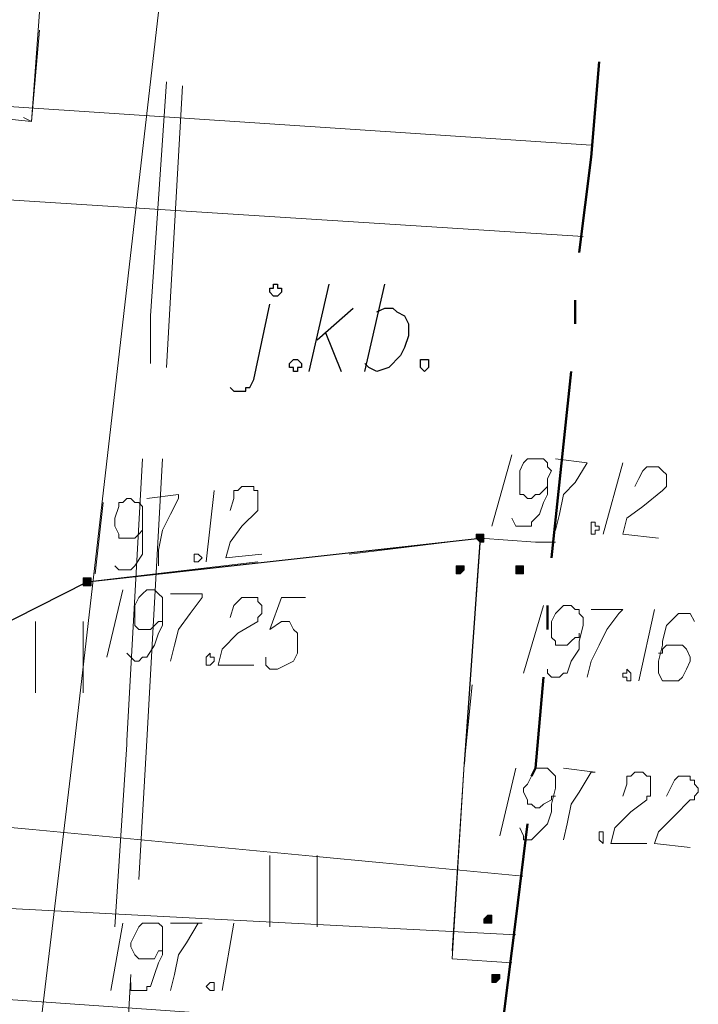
# Model space of a CAD drawing. Header units: metres. Extents: x 7431553 to 7432401, y 5544342 to 5544539.
# Tile 99 of 180: x 7432256.52 to 7432263.76, y 5544410.48 to 5544420.99. Entities that reach past the tile are written whole.
import ezdxf

# ---------------------------------------------------------------- set-up
doc = ezdxf.new("R2010")
doc.units = ezdxf.units.M
doc.header["$MEASUREMENT"] = 0
doc.layers.add('BG-PR90-PB-PZT-PZT01_2026_04_14$0$MAPA DCP', color=7, linetype='Continuous', lineweight=0)
doc.layers.add('PRIMETECH_XREF', color=7, linetype='Continuous', lineweight=5)

# ---------------------------------------------------------------- blocks, each defined once
blk = doc.blocks.new('BG-PR90-PB-PZT-PZT01_2026_04_14$0$Naddrwiną2025_v2klauzulap')
at = {"layer": 'BG-PR90-PB-PZT-PZT01_2026_04_14$0$MAPA DCP', "linetype": 'Continuous', "lineweight": 0, "transparency": 33554559}
for points in [[(7431747.223, 5544676.023), (7431747.223, 5544676.023), (7431747.223, 5544676.023), (7431747.265, 5544676.023), (7431747.265, 5544676.065), (7431747.265, 5544676.065), (7431747.265, 5544676.065), (7431747.265, 5544676.065), (7431747.265, 5544676.107), (7431747.265, 5544676.107), (7431747.223, 5544676.107), (7431747.223, 5544676.107), (7431747.223, 5544676.107), (7431747.223, 5544676.107), (7431747.181, 5544676.107), (7431747.181, 5544676.107), (7431747.181, 5544676.107), (7431747.181, 5544676.065), (7431747.181, 5544676.065), (7431747.181, 5544676.065), (7431747.181, 5544676.065), (7431747.181, 5544676.023), (7431747.181, 5544676.023)], [(7431750.948, 5544675.684), (7431750.991, 5544675.684), (7431750.991, 5544675.684), (7431750.991, 5544675.684), (7431750.991, 5544675.726), (7431750.991, 5544675.726), (7431750.991, 5544675.726), (7431750.991, 5544675.726), (7431750.991, 5544675.769), (7431750.991, 5544675.769), (7431750.991, 5544675.769), (7431750.991, 5544675.769), (7431750.948, 5544675.769), (7431750.948, 5544675.769), (7431750.948, 5544675.769), (7431750.948, 5544675.769), (7431750.906, 5544675.769), (7431750.906, 5544675.726), (7431750.906, 5544675.726), (7431750.906, 5544675.726), (7431750.906, 5544675.726)], [(7431751.583, 5544675.769), (7431751.583, 5544675.769), (7431751.583, 5544675.769), (7431751.583, 5544675.769), (7431751.626, 5544675.769), (7431751.626, 5544675.811), (7431751.626, 5544675.811), (7431751.626, 5544675.811), (7431751.626, 5544675.811), (7431751.583, 5544675.853), (7431751.583, 5544675.853), (7431751.583, 5544675.853), (7431751.583, 5544675.853), (7431751.541, 5544675.853), (7431751.541, 5544675.853), (7431751.541, 5544675.853), (7431751.541, 5544675.811), (7431751.541, 5544675.811), (7431751.541, 5544675.811), (7431751.541, 5544675.811), (7431751.541, 5544675.769), (7431751.541, 5544675.769), (7431751.541, 5544675.769), (7431751.541, 5544675.769), (7431751.541, 5544675.769)], [(7431746.884, 5544675.599), (7431746.884, 5544675.599), (7431746.884, 5544675.599), (7431746.927, 5544675.642), (7431746.927, 5544675.642), (7431746.927, 5544675.642), (7431746.927, 5544675.642), (7431746.927, 5544675.684), (7431746.927, 5544675.684), (7431746.927, 5544675.684), (7431746.884, 5544675.684), (7431746.884, 5544675.684), (7431746.884, 5544675.684), (7431746.884, 5544675.684), (7431746.842, 5544675.684), (7431746.842, 5544675.684), (7431746.842, 5544675.684), (7431746.842, 5544675.684), (7431746.842, 5544675.642), (7431746.842, 5544675.642), (7431746.842, 5544675.642), (7431746.842, 5544675.642), (7431746.842, 5544675.599)], [(7431747.223, 5544675.388), (7431747.223, 5544675.388), (7431747.223, 5544675.388), (7431747.223, 5544675.388), (7431747.265, 5544675.388), (7431747.265, 5544675.43), (7431747.265, 5544675.43), (7431747.265, 5544675.43), (7431747.265, 5544675.43), (7431747.223, 5544675.472), (7431747.223, 5544675.472), (7431747.223, 5544675.472), (7431747.223, 5544675.472), (7431747.181, 5544675.472), (7431747.181, 5544675.472), (7431747.181, 5544675.472), (7431747.181, 5544675.43), (7431747.181, 5544675.43), (7431747.181, 5544675.43), (7431747.181, 5544675.43), (7431747.181, 5544675.388), (7431747.181, 5544675.388), (7431747.181, 5544675.388), (7431747.181, 5544675.388), (7431747.181, 5544675.388)], [(7431747.35, 5544671.408), (7431747.35, 5544671.408), (7431747.392, 5544671.408), (7431747.392, 5544671.493), (7431747.35, 5544671.493), (7431747.35, 5544671.493), (7431747.35, 5544671.493), (7431747.308, 5544671.493), (7431747.308, 5544671.493), (7431747.308, 5544671.493), (7431747.308, 5544671.493), (7431747.308, 5544671.451), (7431747.308, 5544671.451), (7431747.308, 5544671.451), (7431747.308, 5544671.451), (7431747.308, 5544671.408)]]:
    blk.add_hatch(color=256, dxfattribs=at).paths.add_polyline_path(points)
at = {"layer": 'BG-PR90-PB-PZT-PZT01_2026_04_14$0$MAPA DCP', "linetype": 'Continuous', "lineweight": 9, "transparency": 33554687}
for points in [[(7431749.636, 5544677.631), (7431749.551, 5544677.674), (7431749.467, 5544677.716), (7431749.424, 5544677.758), (7431749.424, 5544677.801), (7431749.424, 5544677.843), (7431749.424, 5544677.885), (7431749.467, 5544677.885), (7431749.467, 5544677.928), (7431749.509, 5544677.928), (7431749.551, 5544677.97), (7431749.594, 5544677.97), (7431749.636, 5544677.928), (7431749.678, 5544677.928), (7431749.678, 5544677.885), (7431749.848, 5544677.716), (7431750.017, 5544677.547), (7431750.144, 5544677.504), (7431750.186, 5544677.885)], [(7431747.773, 5544677.928), (7431747.689, 5544677.885), (7431747.689, 5544677.758), (7431747.731, 5544677.716), (7431747.816, 5544677.631), (7431747.985, 5544677.589), (7431748.027, 5544677.589), (7431748.197, 5544677.547), (7431748.324, 5544677.547), (7431748.408, 5544677.589), (7431748.408, 5544677.631), (7431748.408, 5544677.674), (7431748.408, 5544677.716), (7431748.408, 5544677.758), (7431748.366, 5544677.801), (7431748.281, 5544677.843), (7431748.197, 5544677.885), (7431748.154, 5544677.885), (7431748.07, 5544677.843), (7431748.027, 5544677.801), (7431748.027, 5544677.758), (7431748.027, 5544677.716), (7431748.027, 5544677.674), (7431748.027, 5544677.631), (7431748.07, 5544677.589), (7431748.112, 5544677.589), (7431748.112, 5544677.547)], [(7431746.334, 5544677.293), (7431746.249, 5544677.335), (7431746.165, 5544677.377), (7431746.122, 5544677.42), (7431746.122, 5544677.462), (7431746.122, 5544677.504), (7431746.122, 5544677.547), (7431746.165, 5544677.589), (7431746.207, 5544677.631), (7431746.249, 5544677.631), (7431746.292, 5544677.631), (7431746.334, 5544677.631), (7431746.376, 5544677.589), (7431746.546, 5544677.377), (7431746.673, 5544677.208), (7431746.842, 5544677.166), (7431746.884, 5544677.547)], [(7431747.646, 5544677.504), (7431748.408, 5544677.335)], [(7431749.636, 5544677.166), (7431749.509, 5544677.208), (7431749.424, 5544677.208), (7431749.424, 5544677.25), (7431749.382, 5544677.293), (7431749.382, 5544677.335), (7431749.382, 5544677.377), (7431749.424, 5544677.42), (7431749.424, 5544677.462), (7431749.467, 5544677.462), (7431749.509, 5544677.462), (7431749.551, 5544677.462), (7431749.594, 5544677.462), (7431749.636, 5544677.462), (7431749.636, 5544677.42), (7431749.678, 5544677.42), (7431749.805, 5544677.25), (7431749.975, 5544677.081), (7431750.144, 5544677.039), (7431750.144, 5544677.42)], [(7431746.08, 5544677.166), (7431746.842, 5544676.954)], [(7431747.646, 5544676.827), (7431747.646, 5544677.166), (7431747.689, 5544677.123), (7431747.858, 5544676.996), (7431748.027, 5544676.912), (7431748.197, 5544676.827), (7431748.366, 5544676.785)], [(7431749.34, 5544676.531), (7431749.382, 5544676.869), (7431749.382, 5544676.827), (7431749.594, 5544676.7), (7431749.721, 5544676.615), (7431749.932, 5544676.573), (7431750.102, 5544676.531)], [(7431746.038, 5544676.446), (7431746.08, 5544676.785), (7431746.292, 5544676.658), (7431746.419, 5544676.531), (7431746.63, 5544676.488), (7431746.8, 5544676.446)], [(7431748.281, 5544676.361), (7431748.324, 5544676.361), (7431748.366, 5544676.404), (7431748.366, 5544676.488), (7431748.324, 5544676.531), (7431748.324, 5544676.573), (7431748.197, 5544676.615), (7431748.07, 5544676.7), (7431747.985, 5544676.7), (7431747.816, 5544676.742), (7431747.731, 5544676.742), (7431747.689, 5544676.7), (7431747.646, 5544676.7), (7431747.646, 5544676.658), (7431747.604, 5544676.615), (7431747.604, 5544676.573), (7431747.604, 5544676.531), (7431747.646, 5544676.488), (7431747.689, 5544676.446), (7431747.773, 5544676.404), (7431747.816, 5544676.404), (7431747.858, 5544676.404), (7431747.943, 5544676.404), (7431747.985, 5544676.446), (7431748.027, 5544676.446), (7431748.027, 5544676.488), (7431748.027, 5544676.531), (7431748.027, 5544676.573), (7431747.985, 5544676.615), (7431747.943, 5544676.658), (7431747.943, 5544676.7), (7431747.9, 5544676.7)], [(7431746.673, 5544675.98), (7431746.757, 5544676.023), (7431746.757, 5544676.192), (7431746.715, 5544676.192), (7431746.63, 5544676.277), (7431746.503, 5544676.319), (7431746.419, 5544676.361), (7431746.249, 5544676.361), (7431746.165, 5544676.404), (7431746.122, 5544676.361), (7431746.08, 5544676.361), (7431746.038, 5544676.319), (7431746.038, 5544676.277), (7431746.038, 5544676.234), (7431746.038, 5544676.192), (7431746.038, 5544676.15), (7431746.08, 5544676.107), (7431746.165, 5544676.065), (7431746.249, 5544676.065), (7431746.292, 5544676.065), (7431746.376, 5544676.065), (7431746.419, 5544676.065), (7431746.419, 5544676.107), (7431746.461, 5544676.15), (7431746.461, 5544676.192), (7431746.419, 5544676.234), (7431746.419, 5544676.277), (7431746.376, 5544676.319), (7431746.334, 5544676.361)], [(7431749.975, 5544676.065), (7431750.059, 5544676.107), (7431750.102, 5544676.107), (7431750.102, 5544676.192), (7431750.059, 5544676.234), (7431750.017, 5544676.277), (7431749.932, 5544676.361), (7431749.805, 5544676.404), (7431749.721, 5544676.404), (7431749.551, 5544676.446), (7431749.467, 5544676.446), (7431749.424, 5544676.446), (7431749.382, 5544676.404), (7431749.34, 5544676.361), (7431749.34, 5544676.277), (7431749.34, 5544676.234), (7431749.424, 5544676.192), (7431749.509, 5544676.15), (7431749.551, 5544676.107), (7431749.594, 5544676.107), (7431749.678, 5544676.15), (7431749.721, 5544676.15), (7431749.721, 5544676.192), (7431749.763, 5544676.234), (7431749.763, 5544676.277), (7431749.721, 5544676.319), (7431749.678, 5544676.404), (7431749.636, 5544676.404), (7431749.636, 5544676.446)], [(7431747.604, 5544676.319), (7431748.324, 5544676.107)], [(7431745.995, 5544675.98), (7431746.757, 5544675.769)], [(7431749.34, 5544676.023), (7431750.059, 5544675.853)], [(7431747.519, 5544673.779), (7431747.519, 5544673.525), (7431747.858, 5544673.398), (7431747.773, 5544673.525), (7431747.773, 5544673.61), (7431747.858, 5544673.652), (7431747.9, 5544673.694), (7431748.027, 5544673.694), (7431748.112, 5544673.694), (7431748.197, 5544673.652), (7431748.239, 5544673.567), (7431748.281, 5544673.483), (7431748.281, 5544673.398), (7431748.239, 5544673.356), (7431748.154, 5544673.356)], [(7431746.588, 5544672.975), (7431746.461, 5544673.017), (7431746.376, 5544673.017), (7431746.376, 5544673.059), (7431746.334, 5544673.102), (7431746.334, 5544673.144), (7431746.334, 5544673.186), (7431746.334, 5544673.229), (7431746.376, 5544673.229), (7431746.376, 5544673.271), (7431746.419, 5544673.271), (7431746.461, 5544673.271), (7431746.503, 5544673.271), (7431746.546, 5544673.271), (7431746.588, 5544673.271), (7431746.757, 5544673.102), (7431746.927, 5544672.975), (7431747.096, 5544672.932), (7431747.054, 5544673.313)], [(7431747.731, 5544672.975), (7431747.604, 5544673.017), (7431747.562, 5544673.059), (7431747.519, 5544673.102), (7431747.519, 5544673.144), (7431747.519, 5544673.186), (7431747.519, 5544673.229), (7431747.519, 5544673.271), (7431747.562, 5544673.271), (7431747.604, 5544673.313), (7431747.646, 5544673.313), (7431747.689, 5544673.313), (7431747.731, 5544673.271), (7431747.773, 5544673.271), (7431747.9, 5544673.059), (7431748.07, 5544672.89), (7431748.239, 5544672.848), (7431748.239, 5544673.229)], [(7431750.991, 5544673.017), (7431751.71, 5544672.89)], [(7431746.376, 5544672.805), (7431747.138, 5544672.721)], [(7431747.477, 5544672.34), (7431747.477, 5544672.678), (7431747.519, 5544672.678), (7431747.689, 5544672.551), (7431747.858, 5544672.424), (7431748.027, 5544672.382), (7431748.197, 5544672.34)], [(7431750.991, 5544672.34), (7431750.991, 5544672.678), (7431750.991, 5544672.636), (7431751.202, 5544672.509), (7431751.329, 5544672.424), (7431751.541, 5544672.382), (7431751.71, 5544672.34)], [(7431746.461, 5544672.086), (7431746.419, 5544672.424), (7431746.461, 5544672.424), (7431746.63, 5544672.34), (7431746.8, 5544672.255), (7431747.011, 5544672.213), (7431747.181, 5544672.213)], [(7431748.112, 5544671.874), (7431748.154, 5544671.916), (7431748.197, 5544671.959), (7431748.197, 5544672.001), (7431748.154, 5544672.043), (7431748.154, 5544672.086), (7431748.027, 5544672.17), (7431747.9, 5544672.213), (7431747.816, 5544672.255), (7431747.646, 5544672.255), (7431747.562, 5544672.255), (7431747.519, 5544672.255), (7431747.477, 5544672.213), (7431747.435, 5544672.17), (7431747.435, 5544672.128), (7431747.435, 5544672.086), (7431747.477, 5544672.043), (7431747.519, 5544672.001), (7431747.604, 5544671.959), (7431747.646, 5544671.959), (7431747.689, 5544671.959), (7431747.773, 5544671.959), (7431747.816, 5544671.959), (7431747.858, 5544672.001), (7431747.858, 5544672.043), (7431747.858, 5544672.086), (7431747.858, 5544672.128), (7431747.816, 5544672.17), (7431747.773, 5544672.213), (7431747.773, 5544672.255), (7431747.731, 5544672.255)], [(7431751.626, 5544671.916), (7431751.71, 5544671.916), (7431751.71, 5544672.086), (7431751.668, 5544672.086), (7431751.668, 5544672.128), (7431751.541, 5544672.17), (7431751.414, 5544672.213), (7431751.329, 5544672.255), (7431751.16, 5544672.255), (7431751.075, 5544672.255), (7431751.033, 5544672.255), (7431750.991, 5544672.213), (7431750.991, 5544672.17), (7431750.991, 5544672.086), (7431750.991, 5544672.043), (7431751.033, 5544672.001), (7431751.118, 5544671.959), (7431751.202, 5544671.916), (7431751.245, 5544671.916), (7431751.329, 5544671.959), (7431751.372, 5544672.001), (7431751.372, 5544672.043), (7431751.372, 5544672.086), (7431751.372, 5544672.128), (7431751.372, 5544672.17), (7431751.287, 5544672.213), (7431751.287, 5544672.255), (7431751.245, 5544672.255)], [(7431747.181, 5544671.747), (7431747.223, 5544671.789), (7431747.223, 5544671.916), (7431747.181, 5544671.959), (7431747.054, 5544672.043), (7431746.927, 5544672.043), (7431746.842, 5544672.043), (7431746.673, 5544672.043), (7431746.588, 5544672.043), (7431746.546, 5544672.043), (7431746.503, 5544672.001), (7431746.503, 5544671.959), (7431746.461, 5544671.916), (7431746.461, 5544671.874), (7431746.503, 5544671.832), (7431746.503, 5544671.789), (7431746.546, 5544671.789), (7431746.673, 5544671.747), (7431746.715, 5544671.747), (7431746.757, 5544671.747), (7431746.842, 5544671.789), (7431746.884, 5544671.789), (7431746.884, 5544671.832), (7431746.884, 5544671.874), (7431746.884, 5544671.916), (7431746.884, 5544671.959), (7431746.842, 5544672.001), (7431746.8, 5544672.043), (7431746.757, 5544672.043)], [(7431747.435, 5544671.832), (7431748.154, 5544671.662)], [(7431750.991, 5544671.832), (7431751.71, 5544671.705)], [(7431746.503, 5544671.62), (7431747.265, 5544671.535)]]:
    blk.add_lwpolyline(points, dxfattribs=at)
for points in [[(7431748.281, 5544677.208), (7431748.324, 5544677.25), (7431748.408, 5544677.25), (7431748.408, 5544677.208), (7431748.366, 5544677.208), (7431748.366, 5544677.166), (7431748.324, 5544677.166), (7431748.324, 5544677.208)], [(7431750.017, 5544676.912), (7431750.017, 5544676.954), (7431750.144, 5544676.954), (7431750.102, 5544676.912), (7431750.059, 5544676.912)], [(7431746.715, 5544676.869), (7431746.757, 5544676.869), (7431746.757, 5544676.912), (7431746.8, 5544676.912), (7431746.8, 5544676.869), (7431746.842, 5544676.869), (7431746.842, 5544676.827), (7431746.8, 5544676.827), (7431746.757, 5544676.827), (7431746.715, 5544676.827)], [(7431748.112, 5544672.763), (7431748.154, 5544672.763), (7431748.154, 5544672.805), (7431748.197, 5544672.805), (7431748.239, 5544672.763), (7431748.239, 5544672.721), (7431748.197, 5544672.721), (7431748.154, 5544672.721)], [(7431751.626, 5544672.763), (7431751.626, 5544672.805), (7431751.71, 5544672.805), (7431751.71, 5544672.763), (7431751.668, 5544672.721)], [(7431747.054, 5544672.594), (7431747.054, 5544672.636), (7431747.096, 5544672.678), (7431747.138, 5544672.636), (7431747.138, 5544672.594), (7431747.096, 5544672.594)]]:
    blk.add_lwpolyline(points, close=True, dxfattribs=at)
at = {"layer": 'BG-PR90-PB-PZT-PZT01_2026_04_14$0$MAPA DCP', "color": 24, "linetype": 'Continuous', "lineweight": 18, "true_color": 0x9a3300, "transparency": 33554687}
for points in [[(7431742.693, 5544676.827), (7431741.593, 5544660.275)], [(7431743.667, 5544676.742), (7431742.609, 5544660.19)]]:
    blk.add_lwpolyline(points, dxfattribs=at)
at = {"layer": 'BG-PR90-PB-PZT-PZT01_2026_04_14$0$MAPA DCP', "linetype": 'Continuous', "lineweight": 50, "transparency": 33554687}
for points in [[(7431743.836, 5544676.7), (7431742.82, 5544676.827), (7431741.804, 5544676.912)], [(7431744.598, 5544676.658), (7431744.344, 5544676.658)], [(7431747.096, 5544676.404), (7431745.106, 5544676.615)], [(7431747.858, 5544676.361), (7431747.604, 5544676.361)], [(7431749.34, 5544676.234), (7431748.366, 5544676.319)], [(7431749.424, 5544676.192), (7431749.34, 5544676.234)], [(7431751.964, 5544675.896), (7431750.948, 5544676.023), (7431749.932, 5544676.15)]]:
    blk.add_lwpolyline(points, dxfattribs=at)
at = {"layer": 'BG-PR90-PB-PZT-PZT01_2026_04_14$0$MAPA DCP', "linetype": 'Continuous', "lineweight": 18, "transparency": 33554687}
for points in [[(7431746.927, 5544676.234), (7431746.927, 5544676.446)], [(7431749.297, 5544675.472), (7431746.884, 5544675.642), (7431746.927, 5544676.234)], [(7431749.297, 5544675.472), (7431751.372, 5544675.345), (7431751.414, 5544675.98)], [(7431751.414, 5544675.98), (7431751.372, 5544675.345), (7431749.297, 5544675.472)], [(7431747.054, 5544674.245), (7431746.884, 5544675.642), (7431747.477, 5544675.599)], [(7431748.451, 5544675.557), (7431749.297, 5544675.472)], [(7431749.297, 5544675.472), (7431751.287, 5544675.345)], [(7431747.265, 5544672.255), (7431746.927, 5544675.261)], [(7431751.033, 5544673.906), (7431750.271, 5544673.906)], [(7431750.271, 5544673.398), (7431751.033, 5544673.398)], [(7431747.435, 5544671.281), (7431747.35, 5544671.451), (7431747.138, 5544673.271)], [(7431748.535, 5544671.408), (7431747.773, 5544671.408)], [(7431748.789, 5544668.614), (7431747.435, 5544671.281)], [(7431739.518, 5544671.07), (7431742.439, 5544670.858), (7431742.397, 5544670.773)], [(7431741.466, 5544670.943), (7431742.439, 5544670.858), (7431742.27, 5544669.207), (7431742.651, 5544669.165)], [(7431747.773, 5544670.9), (7431748.535, 5544670.9)]]:
    blk.add_lwpolyline(points, dxfattribs=at)
at = {"layer": 'BG-PR90-PB-PZT-PZT01_2026_04_14$0$MAPA DCP', "linetype": 'Continuous', "lineweight": 0, "transparency": 33554687}
for points in [[(7431747.223, 5544676.023), (7431747.223, 5544676.023), (7431747.223, 5544676.023), (7431747.265, 5544676.023), (7431747.265, 5544676.065), (7431747.265, 5544676.065), (7431747.265, 5544676.065), (7431747.265, 5544676.065), (7431747.265, 5544676.107), (7431747.265, 5544676.107), (7431747.223, 5544676.107), (7431747.223, 5544676.107), (7431747.223, 5544676.107), (7431747.223, 5544676.107), (7431747.181, 5544676.107), (7431747.181, 5544676.107), (7431747.181, 5544676.107), (7431747.181, 5544676.065), (7431747.181, 5544676.065), (7431747.181, 5544676.065), (7431747.181, 5544676.065), (7431747.181, 5544676.023), (7431747.181, 5544676.023)], [(7431750.948, 5544675.684), (7431750.991, 5544675.684), (7431750.991, 5544675.684), (7431750.991, 5544675.684), (7431750.991, 5544675.726), (7431750.991, 5544675.726), (7431750.991, 5544675.726), (7431750.991, 5544675.726), (7431750.991, 5544675.769), (7431750.991, 5544675.769), (7431750.991, 5544675.769), (7431750.991, 5544675.769), (7431750.948, 5544675.769), (7431750.948, 5544675.769), (7431750.948, 5544675.769), (7431750.948, 5544675.769), (7431750.906, 5544675.769), (7431750.906, 5544675.726), (7431750.906, 5544675.726), (7431750.906, 5544675.726), (7431750.906, 5544675.726), (7431750.948, 5544675.684), (7431750.948, 5544675.684)], [(7431751.583, 5544675.769), (7431751.583, 5544675.769), (7431751.583, 5544675.769), (7431751.583, 5544675.769), (7431751.626, 5544675.769), (7431751.626, 5544675.811), (7431751.626, 5544675.811), (7431751.626, 5544675.811), (7431751.626, 5544675.811), (7431751.583, 5544675.853), (7431751.583, 5544675.853), (7431751.583, 5544675.853), (7431751.583, 5544675.853), (7431751.541, 5544675.853), (7431751.541, 5544675.853), (7431751.541, 5544675.853), (7431751.541, 5544675.811), (7431751.541, 5544675.811), (7431751.541, 5544675.811), (7431751.541, 5544675.811), (7431751.541, 5544675.769), (7431751.541, 5544675.769), (7431751.541, 5544675.769), (7431751.541, 5544675.769)], [(7431746.884, 5544675.599), (7431746.884, 5544675.599), (7431746.884, 5544675.599), (7431746.927, 5544675.642), (7431746.927, 5544675.642), (7431746.927, 5544675.642), (7431746.927, 5544675.642), (7431746.927, 5544675.684), (7431746.927, 5544675.684), (7431746.927, 5544675.684), (7431746.884, 5544675.684), (7431746.884, 5544675.684), (7431746.884, 5544675.684), (7431746.884, 5544675.684), (7431746.842, 5544675.684), (7431746.842, 5544675.684), (7431746.842, 5544675.684), (7431746.842, 5544675.684), (7431746.842, 5544675.642), (7431746.842, 5544675.642), (7431746.842, 5544675.642), (7431746.842, 5544675.642), (7431746.842, 5544675.599)], [(7431747.223, 5544675.388), (7431747.223, 5544675.388), (7431747.223, 5544675.388), (7431747.223, 5544675.388), (7431747.265, 5544675.388), (7431747.265, 5544675.43), (7431747.265, 5544675.43), (7431747.265, 5544675.43), (7431747.265, 5544675.43), (7431747.223, 5544675.472), (7431747.223, 5544675.472), (7431747.223, 5544675.472), (7431747.223, 5544675.472), (7431747.181, 5544675.472), (7431747.181, 5544675.472), (7431747.181, 5544675.472), (7431747.181, 5544675.43), (7431747.181, 5544675.43), (7431747.181, 5544675.43), (7431747.181, 5544675.43), (7431747.181, 5544675.388), (7431747.181, 5544675.388), (7431747.181, 5544675.388), (7431747.181, 5544675.388)], [(7431747.35, 5544671.408), (7431747.35, 5544671.408), (7431747.392, 5544671.408), (7431747.392, 5544671.493), (7431747.35, 5544671.493), (7431747.35, 5544671.493), (7431747.35, 5544671.493), (7431747.308, 5544671.493), (7431747.308, 5544671.493), (7431747.308, 5544671.493), (7431747.308, 5544671.493), (7431747.308, 5544671.451), (7431747.308, 5544671.451), (7431747.308, 5544671.451), (7431747.308, 5544671.451), (7431747.308, 5544671.408)]]:
    blk.add_lwpolyline(points, close=True, dxfattribs=at)
at = {"layer": 'BG-PR90-PB-PZT-PZT01_2026_04_14$0$MAPA DCP', "color": 5, "linetype": 'Continuous', "lineweight": 18, "transparency": 33554687}
blk.add_lwpolyline([(7431751.118, 5544676.023), (7431750.821, 5544670.35), (7431750.567, 5544666.836)], dxfattribs=at)
at = {"layer": 'BG-PR90-PB-PZT-PZT01_2026_04_14$0$MAPA DCP', "color": 1, "linetype": 'Continuous', "lineweight": 18, "transparency": 33554687}
for points in [[(7431746.673, 5544576.624), (7431748.832, 5544587.546), (7431746.63, 5544593.303), (7431750.398, 5544616.629), (7431748.451, 5544628.398), (7431749.721, 5544638.812), (7431750.356, 5544649.861), (7431752.176, 5544675.896)], [(7431760.727, 5544674.837), (7431758.822, 5544673.652), (7431752.176, 5544670.943), (7431749.001, 5544671.324)], [(7431749.001, 5544671.324), (7431738.672, 5544672.509)], [(7431745.064, 5544672.297), (7431742.058, 5544672.467)], [(7431745.022, 5544672.128), (7431744.514, 5544672.128), (7431742.016, 5544672.297)], [(7431749.043, 5544672.086), (7431746.038, 5544672.255)], [(7431750.525, 5544672.001), (7431749.043, 5544672.086)], [(7431749.043, 5544671.874), (7431746.038, 5544672.043)], [(7431751.033, 5544671.747), (7431749.086, 5544671.874), (7431749.043, 5544671.874)], [(7431754.547, 5544671.747), (7431751.541, 5544671.916)]]:
    blk.add_lwpolyline(points, dxfattribs=at)
at = {"layer": 'BG-PR90-PB-PZT-PZT01_2026_04_14$0$MAPA DCP', "linetype": 'Continuous', "lineweight": 25, "transparency": 33554687}
for points in [[(7431748.789, 5544668.614), (7431747.35, 5544671.451), (7431746.884, 5544675.642), (7431749.297, 5544675.472)], [(7431744.471, 5544674.541), (7431744.429, 5544674.626), (7431744.429, 5544674.71), (7431744.471, 5544674.753), (7431744.514, 5544674.837), (7431744.598, 5544674.88), (7431744.725, 5544674.88), (7431744.852, 5544674.837), (7431744.937, 5544674.795), (7431745.064, 5544674.668), (7431745.106, 5544674.541), (7431745.064, 5544674.456), (7431745.022, 5544674.414)], [(7431745.106, 5544674.414), (7431744.175, 5544674.626)], [(7431744.768, 5544673.906), (7431744.429, 5544674.287)], [(7431744.683, 5544673.991), (7431745.106, 5544674.16)], [(7431745.106, 5544673.821), (7431744.175, 5544674.033)], [(7431745.276, 5544672.975), (7431745.318, 5544673.017), (7431745.318, 5544673.144), (7431745.276, 5544673.144), (7431745.276, 5544673.186), (7431745.191, 5544673.229), (7431744.387, 5544673.398)]]:
    blk.add_lwpolyline(points, dxfattribs=at)
for points in [[(7431744.979, 5544675.049), (7431744.979, 5544675.091), (7431745.064, 5544675.091), (7431745.106, 5544675.049), (7431745.064, 5544675.007), (7431745.022, 5544675.007), (7431744.979, 5544675.007)], [(7431744.979, 5544673.652), (7431744.979, 5544673.694), (7431745.022, 5544673.737), (7431745.064, 5544673.737), (7431745.064, 5544673.694), (7431745.106, 5544673.694), (7431745.106, 5544673.652), (7431745.064, 5544673.652), (7431745.064, 5544673.61), (7431745.022, 5544673.61)], [(7431744.175, 5544673.44), (7431744.175, 5544673.483), (7431744.217, 5544673.483), (7431744.217, 5544673.525), (7431744.26, 5544673.525), (7431744.302, 5544673.483), (7431744.302, 5544673.44), (7431744.26, 5544673.398), (7431744.217, 5544673.398), (7431744.217, 5544673.44)]]:
    blk.add_lwpolyline(points, close=True, dxfattribs=at)
at = {"layer": 'BG-PR90-PB-PZT-PZT01_2026_04_14$0$MAPA DCP', "color": 5, "linetype": 'Continuous', "lineweight": 18, "transparency": 33554687}
blk.add_arc((7434032.959, 5544456.537), 2293.004, 174.505366, 176.905913, dxfattribs=at)
blk = doc.blocks.new('BG-PR90-PB-PZT-PZT01_2026_04_14')
at = {"layer": 'BG-PR90-PB-PZT-PZT01_2026_04_14$0$MAPA DCP', "rotation": 270}
blk.add_blockref('BG-PR90-PB-PZT-PZT01_2026_04_14$0$Naddrwiną2025_v2klauzulap', (1887585.788, 12976162.34), dxfattribs=at)

msp = doc.modelspace()

# ---------------------------------------------------------------- block references
at = {"layer": 'PRIMETECH_XREF', "linetype": 'Continuous', "lineweight": 0, "rotation": 360}
msp.add_blockref('BG-PR90-PB-PZT-PZT01_2026_04_14', (0, 0), dxfattribs=at)

doc.saveas('drawing.dxf')
